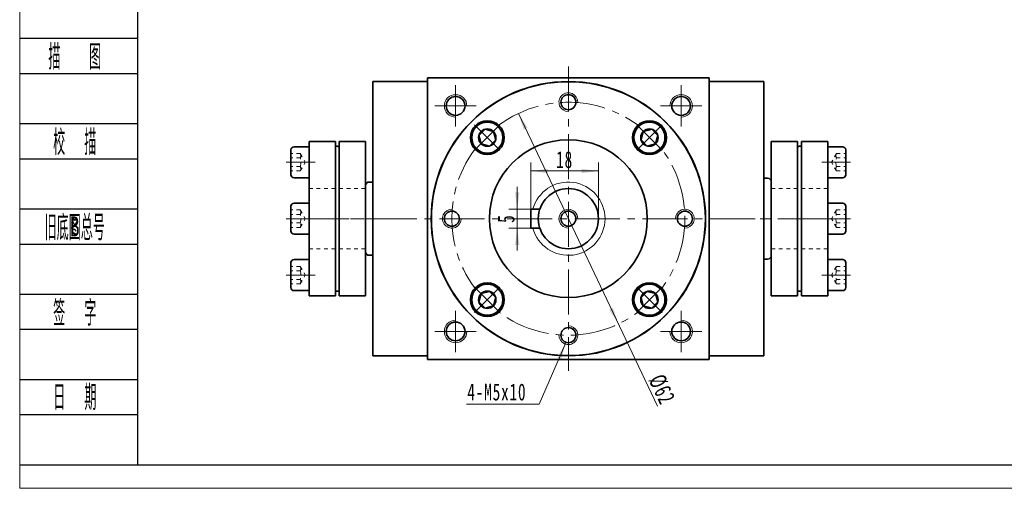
# Model space of a CAD drawing. Header units: millimetres. Extents: x -2 to 528, y 17 to 389.
# Tile 1 of 9: x 1 to 263, y 17 to 142. Entities that reach past the tile are written whole.
import ezdxf
from ezdxf.enums import TextEntityAlignment as Align

# ---------------------------------------------------------------- set-up
doc = ezdxf.new("R2010")
doc.units = ezdxf.units.MM
doc.set_wipeout_variables(frame=1)
doc.linetypes.add('点画线', pattern=[18, 12, -2, 2, -2])
doc.linetypes.add('虚线', pattern=[2, 1, -1])
doc.layers.get('0').update_dxf_attribs({"lineweight": 35})
doc.layers.add('2细线层', color=4, linetype='Continuous')
doc.layers.add('6文字层', color=3, linetype='Continuous')
for name, color, linetype, lineweight in [('中心线层', 1, '点画线', 18), ('图框_外框线', 7, 'Continuous', 18), ('尺寸线层', 3, 'Continuous', 18), ('粗实线层', 7, 'Continuous', 35), ('虚线层', 6, '虚线', 18)]:
    doc.layers.add(name, color=color, linetype=linetype, lineweight=lineweight)
doc.styles.add('PC_TEXTSTYLE', font='ISOCP.SHX', dxfattribs={"width": 0.707, "bigfont": 'GBCBIG.SHX'})
doc.styles.add('标准', font='txt', dxfattribs={"width": 0.667})
doc.dimstyles.new('a4-1-1.5', dxfattribs={"dimtxt": 4.5, "dimasz": 4.5, "dimexe": 2.25, "dimexo": 0, "dimgap": 0.75, "dimtad": 1, "dimdec": 3, "dimdsep": 46, "dimtxsty": '标准', "dimblk": '_CAXARROW', "dimcen": 0, "dimdle": 6, "dimazin": 2, "dimtfac": 0.707107, "dimtdec": 3, "dimtix": 1, "dimtmove": 2, "dimatfit": 3, "dimfxl": 0, "dimfrac": 2, "dimtolj": 1, "dimtzin": 0, "dimarcsym": 0})

# ---------------------------------------------------------------- blocks, each defined once
blk = doc.blocks.new('*X31')
at = {"layer": '尺寸线层', "linetype": 'Continuous'}
for points in [[(133.45, 91.38), (134.02, 95.88), (132.89, 95.88)], [(133.45, 86.38), (134.02, 81.88), (132.89, 81.88)]]:
    blk.add_hatch(color=0, dxfattribs=at).paths.add_polyline_path(points, flags=0)
at = {"layer": '尺寸线层', "color": 0, "linetype": 'Continuous'}
for p, q in [((133.45, 97.38), (133.45, 80.38)), ((137.05, 91.38), (131.2, 91.38)), ((137.05, 86.38), (131.2, 86.38))]:
    blk.add_line(p, q, dxfattribs=at)
at = {"layer": '尺寸线层', "color": 0, "insert": (130.5, 88.88), "char_height": 4.5, "width": 9, "attachment_point": 5, "rotation": 90, "line_spacing_factor": 1.15057, "style": '标准'}
blk.add_mtext('\\T1.1;5', dxfattribs=at)
blk = doc.blocks.new('_CAXARROW')
blk.add_hatch(color=0).paths.add_polyline_path([(0, 0), (-1, 0.125), (-1, -0.125)], flags=0)
blk = doc.blocks.new('*X32')
at = {"layer": '尺寸线层', "linetype": 'Continuous'}
for points in [[(137.05, 101.57), (141.55, 102.13), (141.55, 101.01)], [(155.05, 101.57), (150.55, 102.13), (150.55, 101.01)]]:
    blk.add_hatch(color=0, dxfattribs=at).paths.add_polyline_path(points, flags=0)
at = {"layer": '尺寸线层', "color": 0, "linetype": 'Continuous'}
for p, q in [((137.05, 91.38), (137.05, 103.82)), ((155.05, 88.88), (155.05, 103.82)), ((137.05, 101.57), (155.05, 101.57))]:
    blk.add_line(p, q, dxfattribs=at)
at = {"layer": '尺寸线层', "color": 0, "insert": (146.05, 104.56), "char_height": 4.5, "width": 9, "attachment_point": 5, "line_spacing_factor": 1.15057, "style": '标准'}
blk.add_mtext('\\T1.1;18', dxfattribs=at)
blk = doc.blocks.new('*X12')
at = {"layer": '中心线层', "linetype": '点画线', "lineweight": 18}
for p, q in [((0, -4.76), (0, 4.76)), ((-4.76, 0), (4.76, 0))]:
    blk.add_line(p, q, dxfattribs=at)
at = {"layer": '粗实线层'}
for p, q in [((-2.31, 0), (-1.15, 2)), ((-2.31, 0), (-1.15, -2)), ((-1.15, 2), (1.15, 2)), ((2.31, 0), (1.15, 2)), ((2.31, 0), (1.15, 2)), ((2.31, 0), (1.15, -2)), ((-1.15, -2), (1.15, -2))]:
    blk.add_line(p, q, dxfattribs=at)
blk.add_circle((0, 0), 2.31, dxfattribs=at)
for start, end in [(0, 180), (180, 360)]:
    blk.add_arc((0, 0), 4.14, start, end, dxfattribs=at)
blk = doc.blocks.new('*X33')
at = {"layer": '尺寸线层', "linetype": 'Continuous'}
blk.add_hatch(color=0, dxfattribs=at).paths.add_polyline_path([(8.26, 16.32), (6.98, 11.97), (5.95, 12.42)], flags=0)
at = {"layer": '尺寸线层', "color": 0, "linetype": 'Continuous'}
blk.add_line((8.26, 16.32), (1.15, 0), dxfattribs=at)
at = {"layer": '尺寸线层', "color": 0}
for p, q in [((0, 0), (-18.19, 0)), ((1.15, 0), (0, 0)), ((0, 0), (0, 0))]:
    blk.add_line(p, q, dxfattribs=at)
at = {"layer": '尺寸线层', "color": 0, "insert": (-2.25, 0.9), "char_height": 4.5, "width": 30.4628, "attachment_point": 9, "line_spacing_factor": 1.15057, "style": '标准'}
blk.add_mtext('\\T1.1;4-M5x10', dxfattribs=at)
blk = doc.blocks.new('*X34')
at = {"layer": '尺寸线层', "linetype": 'Continuous'}
for points in [[(133.76, 116.88), (135.18, 112.58), (136.19, 113.06)], [(160.35, 60.88), (157.91, 64.7), (158.93, 65.18)]]:
    blk.add_hatch(color=0, dxfattribs=at).paths.add_polyline_path(points, flags=0)
at = {"layer": '尺寸线层', "color": 0, "linetype": 'Continuous'}
blk.add_line((170.76, 38.96), (133.76, 116.88), dxfattribs=at)
at = {"layer": '尺寸线层', "color": 0, "insert": (171.93, 43.44), "char_height": 4.5, "width": 14.8161, "attachment_point": 5, "rotation": 295.4038, "line_spacing_factor": 1.15057, "style": '标准'}
blk.add_mtext('\\T1.1;%%C62', dxfattribs=at)
blk = doc.blocks.new('34fhh')
at = {"layer": '中心线层'}
blk.add_line((1.59, 0), (-6.07, 0), dxfattribs=at)
at = {"layer": '粗实线层'}
for p, q in [((-4.82, 3.31), (-4.82, -3.31)), ((0, 4.14), (-3.99, 4.14)), ((0, -4.14), (0, 4.14)), ((-3.99, -4.14), (0, -4.14))]:
    blk.add_line(p, q, dxfattribs=at)
for centre, start, end in [((-3.99, 3.31), 90, 180), ((-3.99, -3.31), 180, 270)]:
    blk.add_arc(centre, 0.828, start, end, dxfattribs=at)
at = {"layer": '虚线层'}
for p, q in [((-2.32, 2.31), (-4.82, 2.31)), ((-2.32, 1.15), (-4.82, 1.15)), ((-2.32, 2.31), (-0.99, 0)), ((-2.32, -2.31), (-0.99, 0)), ((-2.32, -1.15), (-4.82, -1.15)), ((-2.32, -2.31), (-4.82, -2.31))]:
    blk.add_line(p, q, dxfattribs=at)
for centre, radius, start, end in [((-3.47, 1.73), 1.29, 333.4349, 26.5651), ((-6.71, 0), 4.54, 345.2529, 14.7471), ((-3.47, -1.73), 1.29, 333.4349, 26.5651)]:
    blk.add_arc(centre, radius, start, end, dxfattribs=at)
blk = doc.blocks.new('234234gg')
at = {"layer": '中心线层'}
blk.add_line((-18, 0), (3, 0), dxfattribs=at)
at = {"layer": '粗实线层'}
for p, q in [((-15, -20.5), (-15, 20.5)), ((-15, 20.5), (-8, 20.5)), ((-8, -20.5), (-8, 20.5)), ((-7, -20.5), (-7, 20.5)), ((-7, 20.5), (0, 20.5)), ((0, 20.5), (0, -20.5)), ((-8, -20.5), (-15, -20.5)), ((0, -20.5), (-7, -20.5))]:
    blk.add_line(p, q, dxfattribs=at)
at = {"layer": '粗实线层', "color": 6, "linetype": '虚线', "lineweight": 18}
for p, q in [((-15, 8), (0, 8)), ((-15, -8), (0, -8))]:
    blk.add_line(p, q, dxfattribs=at)
at = {"layer": '粗实线层'}
for centre, start, end in [((-7.61, 17.08), 74.0082, 100.309), ((-7.61, -17.08), 259.691, 285.9918)]:
    blk.add_arc(centre, 2.2, start, end, dxfattribs=at)
for p in [(-15, 15), (-15, 0)]:
    blk.add_blockref('34fhh', p, dxfattribs=at)
at = {"layer": '粗实线层', "xscale": -0.9999999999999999, "rotation": 180}
blk.add_blockref('34fhh', (-15, -15), dxfattribs=at)

msp = doc.modelspace()

# ---------------------------------------------------------------- linework, layer by layer
at = {"layer": '2细线层'}
for p, q in [((1.1547, 136.8729), (32.4112, 136.8729)), ((1.1547, 127.5273), (32.4112, 127.5273)), ((1.1547, 114.1765), (32.4112, 114.1765)), ((1.1547, 104.8309), (32.4112, 104.8309)), ((1.1547, 91.48), (32.4112, 91.48)), ((1.1547, 82.1344), (32.4112, 82.1344)), ((1.1547, 68.7836), (32.4112, 68.7836)), ((1.1547, 59.438), (32.4112, 59.438)), ((1.1547, 46.0871), (32.4112, 46.0871)), ((1.1547, 36.7415), (32.4112, 36.7415)), ((1.1547, 23.3907), (32.4112, 23.3907))]:
    msp.add_line(p, q, dxfattribs=at)
at = {"layer": '中心线层'}
for p, q in [((147.0547, 129.3801), (147.0547, 48.3801)), ((117.0547, 113.3801), (117.0547, 124.3801)), ((177.0547, 124.3801), (177.0547, 113.3801)), ((111.5547, 118.8801), (122.5547, 118.8801)), ((171.5547, 118.8801), (182.5547, 118.8801)), ((76.7564, 88.8801), (217.353, 88.8801)), ((117.0547, 53.3801), (117.0547, 64.3801)), ((177.0547, 64.3801), (177.0547, 53.3801)), ((122.5547, 58.8801), (111.5547, 58.8801)), ((182.5547, 58.8801), (171.5547, 58.8801))]:
    msp.add_line(p, q, dxfattribs=at)
msp.add_circle((147.0547, 88.8801), 31, dxfattribs=at)
at = {"layer": '粗实线层'}
for p, q in [((109.5547, 126.3801), (184.5547, 126.3801)), ((109.5547, 125.4801), (109.5547, 126.3801)), ((109.5547, 126.3801), (109.5547, 51.3801)), ((184.5547, 126.3801), (184.5547, 51.3801)), ((109.5547, 125.3801), (95.0547, 125.3801)), ((95.0547, 125.3801), (95.0547, 52.3801)), ((184.5547, 125.3801), (199.0547, 125.3801)), ((199.0547, 125.3801), (199.0547, 52.3801)), ((199.0547, 99.6301), (200.0547, 99.6301)), ((93.0547, 97.6301), (93.0547, 80.1301)), ((94.0547, 98.6301), (95.0547, 98.6301)), ((201.0547, 98.6301), (201.0547, 79.1301)), ((137.0547, 91.3801), (137.0547, 86.3801)), ((137.0547, 91.3801), (139.4554, 91.3801)), ((137.0547, 86.3801), (139.4554, 86.3801)), ((94.0547, 79.1301), (95.0547, 79.1301)), ((199.0547, 78.1301), (200.0547, 78.1301)), ((109.5547, 52.3801), (95.0547, 52.3801)), ((109.5547, 51.3801), (184.5547, 51.3801)), ((184.5547, 52.3801), (199.0547, 52.3801))]:
    msp.add_line(p, q, dxfattribs=at)
for centre, radius in [((147.0547, 88.8801), 36.5), ((147.0547, 88.8801), 36.45), ((117.0547, 118.8801), 2.5), ((147.0547, 119.8801), 2), ((177.0547, 118.8801), 2.5), ((125.488, 110.4468), 4.5), ((168.6215, 110.4468), 4.5), ((147.0547, 88.8801), 21), ((147.0547, 88.8801), 8), ((116.0547, 88.8801), 2), ((147.0547, 88.8801), 2), ((178.0547, 88.8801), 2), ((125.488, 67.3133), 4.5), ((168.6215, 67.3133), 4.5), ((117.0547, 58.8801), 2.5), ((177.0547, 58.8801), 2.5), ((147.0547, 57.8801), 2)]:
    msp.add_circle(centre, radius, dxfattribs=at)
at = {"layer": '粗实线层', "lineweight": 18}
for centre, radius, start, end in [((147.0547, 119.8801), 2.5, 358.11493, 270), ((147.0547, 88.8801), 9.75, 194.857166, 165.142834), ((116.0547, 88.8801), 2.5, 88.11493, 0), ((147.0547, 88.8801), 2.5, 0, 270), ((178.0547, 88.8801), 2.5, 268.11493, 180), ((147.0547, 57.8801), 2.5, 178.11493, 90)]:
    msp.add_arc(centre, radius, start, end, dxfattribs=at)
at = {"layer": '粗实线层'}
for centre, start, end in [((200.0547, 98.6301), 0, 90), ((94.0547, 97.6301), 90, 180), ((94.0547, 80.1301), 180, 270), ((200.0547, 79.1301), 270, 360)]:
    msp.add_arc(centre, 1, start, end, dxfattribs=at)

# ---------------------------------------------------------------- block references
at = {"layer": '尺寸线层'}
msp.add_blockref('*X33', (138.1317, 39.5404), dxfattribs=at)
at = {"layer": '粗实线层'}
msp.add_blockref('234234gg', (93.0547, 88.8801), dxfattribs=at)
at = {"layer": '粗实线层', "xscale": -1}
msp.add_blockref('234234gg', (201.0547, 88.8801), dxfattribs=at)

# ---------------------------------------------------------------- texts
at = {"layer": '6文字层', "color": 3, "style": 'PC_TEXTSTYLE'}
for s, width, p in [('描   图', 0.6667, (15.7226, 132.2001)), ('校  描', 0.667, (15.7226, 109.5037)), ('旧底图总号', 0.667, (15.7226, 86.8072)), ('签  字', 0.667, (15.7226, 64.1108)), ('日  期', 0.667, (15.731, 41.5476))]:
    msp.add_text(s, height=6.67543, dxfattribs=dict(at, width=width)).set_placement(p, align=Align.MIDDLE)
at = {"layer": '6文字层', "width": 0.707}
msp.add_text('B', height=5.3403, dxfattribs=at).set_placement((15.7226, 86.8072), align=Align.MIDDLE)

# ---------------------------------------------------------------- dimensions: what is measured, and where the dimension line sits
at = {"layer": '尺寸线层'}
dim = msp.add_diameter_dim_2p(p1=(133.7559, 116.8826), p2=(160.3536, 60.8776), dimstyle='a4-1-1.5', override={"dimpost": '%%C<>', "dimsah": 1, "dimtfill": 1, "dimtzin": 0}, dxfattribs=at)
dim.commit()
dim.dimension.update_dxf_attribs({"geometry": '*X34', "text_midpoint": (169.2409, 42.1642), "dimtype": 163})
dim = msp.add_linear_dim(base=(155.0547, 101.5712), p1=(137.0547, 91.3801), p2=(155.0547, 88.8801), dimstyle='a4-1-1.5', override={"dimsah": 1, "dimtfill": 1, "dimtzin": 0}, dxfattribs=at)
dim.commit()
dim.dimension.update_dxf_attribs({"geometry": '*X32', "text_midpoint": (146.0547, 104.5586)})
dim = msp.add_linear_dim(base=(133.4535, 86.3801), p1=(137.0547, 91.3801), p2=(137.0547, 86.3801), angle=270, dimstyle='a4-1-1.5', override={"dimsah": 1, "dimtfill": 1, "dimtzin": 0}, dxfattribs=at)
dim.commit()
dim.dimension.update_dxf_attribs({"geometry": '*X31', "text_midpoint": (130.5038, 88.8801)})

# ---------------------------------------------------------------- next in the draw order: wipeouts: each hides what was drawn before it
for points in [[(128.4154, 113.3743), (128.3982, 113.3914), (128.3809, 113.4084), (128.3635, 113.4253), (128.346, 113.4421), (128.3284, 113.4588), (128.3107, 113.4754), (128.2929, 113.4919), (128.275, 113.5082), (128.257, 113.5245), (128.2389, 113.5407), (128.2207, 113.5568), (128.2024, 113.5727), (128.1841, 113.5886), (128.1656, 113.6043), (128.1471, 113.62), (128.1284, 113.6355), (128.1097, 113.6509), (128.0909, 113.6662), (128.0719, 113.6814), (128.0529, 113.6965), (128.0339, 113.7115), (128.0147, 113.7264), (127.9954, 113.7411), (127.9761, 113.7558), (127.9566, 113.7703), (127.9371, 113.7847), (127.9175, 113.799), (127.8978, 113.8132), (127.878, 113.8272), (127.8582, 113.8412), (127.8582, 113.8412), (127.6979, 113.9477), (127.5327, 114.0466), (127.3632, 114.1378), (127.1896, 114.221), (127.0123, 114.296), (126.8318, 114.3627), (126.6483, 114.4209), (126.4623, 114.4705), (126.2742, 114.5115), (126.0845, 114.5436), (125.8934, 114.5669), (125.7014, 114.5813), (125.509, 114.5868), (125.3166, 114.5833), (125.1245, 114.5708), (124.9332, 114.5495), (124.7431, 114.5193), (124.5546, 114.4802), (124.3681, 114.4325), (124.1841, 114.3761), (124.0028, 114.3113), (123.8248, 114.2381), (123.6504, 114.1567), (123.4799, 114.0672), (123.3138, 113.97), (123.1524, 113.8651), (122.996, 113.7529), (122.845, 113.6335), (122.6998, 113.5072), (122.5605, 113.3743), (122.5605, 113.3743), (122.4276, 113.235), (122.3013, 113.0898), (122.1819, 112.9388), (122.0697, 112.7824), (121.9648, 112.621), (121.8675, 112.4549), (121.7781, 112.2844), (121.6967, 112.11), (121.6235, 111.932), (121.5587, 111.7507), (121.5023, 111.5667), (121.4545, 111.3802), (121.4155, 111.1917), (121.3853, 111.0016), (121.3639, 110.8103), (121.3515, 110.6182), (121.348, 110.4258), (121.3535, 110.2334), (121.3679, 110.0414), (121.3912, 109.8503), (121.4233, 109.6605), (121.4643, 109.4725), (121.5139, 109.2865), (121.5721, 109.103), (121.6388, 108.9225), (121.7138, 108.7452), (121.797, 108.5716), (121.8882, 108.4021), (121.9871, 108.2369), (122.0936, 108.0766), (122.0936, 108.0766), (122.1076, 108.0567), (122.1216, 108.037), (122.1358, 108.0173), (122.1501, 107.9977), (122.1645, 107.9782), (122.179, 107.9587), (122.1937, 107.9394), (122.2084, 107.9201), (122.2233, 107.9009), (122.2383, 107.8818), (122.2534, 107.8628), (122.2686, 107.8439), (122.2839, 107.8251), (122.2993, 107.8064), (122.3148, 107.7877), (122.3305, 107.7692), (122.3462, 107.7507), (122.3621, 107.7324), (122.378, 107.7141), (122.3941, 107.6959), (122.4103, 107.6778), (122.4265, 107.6598), (122.4429, 107.6419), (122.4594, 107.6241), (122.476, 107.6064), (122.4927, 107.5888), (122.5095, 107.5713), (122.5264, 107.5539), (122.5434, 107.5366), (122.5605, 107.5194), (122.5605, 107.5194), (122.7178, 107.3702), (122.8826, 107.2295), (123.0545, 107.0975), (123.2332, 106.9747), (123.418, 106.8615), (123.6084, 106.7581), (123.8041, 106.6648), (124.0043, 106.5818), (124.2086, 106.5095), (124.4164, 106.4479), (124.6272, 106.3973), (124.8403, 106.3578), (125.0552, 106.3295), (125.2713, 106.3125), (125.488, 106.3068), (125.7046, 106.3125), (125.9207, 106.3295), (126.1356, 106.3578), (126.3487, 106.3973), (126.5595, 106.4479), (126.7673, 106.5095), (126.9716, 106.5818), (127.1718, 106.6648), (127.3675, 106.7581), (127.558, 106.8615), (127.7428, 106.9747), (127.9214, 107.0975), (128.0933, 107.2295), (128.2582, 107.3702), (128.4154, 107.5194), (128.4154, 107.5194), (128.5646, 107.6766), (128.7053, 107.8415), (128.8373, 108.0134), (128.9601, 108.192), (129.0733, 108.3768), (129.1767, 108.5673), (129.27, 108.7629), (129.353, 108.9632), (129.4253, 109.1675), (129.4869, 109.3753), (129.5375, 109.5861), (129.577, 109.7992), (129.6053, 110.0141), (129.6223, 110.2302), (129.628, 110.4468), (129.6223, 110.6635), (129.6053, 110.8796), (129.577, 111.0945), (129.5375, 111.3076), (129.4869, 111.5183), (129.4253, 111.7262), (129.353, 111.9305), (129.27, 112.1307), (129.1767, 112.3264), (129.0733, 112.5168), (128.9601, 112.7016), (128.8373, 112.8803), (128.7053, 113.0522), (128.5646, 113.217)], [(171.5489, 107.5194), (171.566, 107.5366), (171.583, 107.5539), (171.5999, 107.5713), (171.6167, 107.5888), (171.6334, 107.6064), (171.65, 107.6241), (171.6665, 107.6419), (171.6829, 107.6598), (171.6992, 107.6778), (171.7153, 107.6959), (171.7314, 107.7141), (171.7474, 107.7324), (171.7632, 107.7507), (171.779, 107.7692), (171.7946, 107.7877), (171.8101, 107.8064), (171.8256, 107.8251), (171.8409, 107.8439), (171.8561, 107.8628), (171.8712, 107.8818), (171.8861, 107.9009), (171.901, 107.9201), (171.9157, 107.9394), (171.9304, 107.9587), (171.9449, 107.9782), (171.9593, 107.9977), (171.9736, 108.0173), (171.9878, 108.037), (172.0019, 108.0567), (172.0158, 108.0766), (172.0158, 108.0766), (172.1223, 108.2369), (172.2213, 108.4021), (172.3124, 108.5716), (172.3956, 108.7452), (172.4706, 108.9225), (172.5373, 109.103), (172.5955, 109.2865), (172.6452, 109.4725), (172.6861, 109.6605), (172.7183, 109.8503), (172.7416, 110.0414), (172.756, 110.2334), (172.7614, 110.4258), (172.7579, 110.6182), (172.7455, 110.8103), (172.7241, 111.0016), (172.6939, 111.1917), (172.6549, 111.3802), (172.6071, 111.5667), (172.5508, 111.7507), (172.4859, 111.932), (172.4127, 112.11), (172.3313, 112.2844), (172.2419, 112.4549), (172.1446, 112.621), (172.0398, 112.7824), (171.9275, 112.9388), (171.8081, 113.0898), (171.6818, 113.235), (171.5489, 113.3743), (171.5489, 113.3743), (171.4097, 113.5072), (171.2644, 113.6335), (171.1134, 113.7529), (170.957, 113.8651), (170.7956, 113.97), (170.6295, 114.0672), (170.4591, 114.1567), (170.2846, 114.2381), (170.1066, 114.3113), (169.9254, 114.3761), (169.7413, 114.4325), (169.5548, 114.4802), (169.3664, 114.5193), (169.1763, 114.5495), (168.9849, 114.5708), (168.7929, 114.5833), (168.6004, 114.5868), (168.408, 114.5813), (168.216, 114.5669), (168.025, 114.5436), (167.8352, 114.5115), (167.6471, 114.4705), (167.4611, 114.4209), (167.2776, 114.3627), (167.0971, 114.296), (166.9198, 114.221), (166.7462, 114.1378), (166.5767, 114.0466), (166.4116, 113.9477), (166.2512, 113.8412), (166.2512, 113.8412), (166.2314, 113.8272), (166.2116, 113.8132), (166.1919, 113.799), (166.1723, 113.7847), (166.1528, 113.7703), (166.1334, 113.7558), (166.114, 113.7411), (166.0947, 113.7264), (166.0756, 113.7115), (166.0565, 113.6965), (166.0375, 113.6814), (166.0186, 113.6662), (165.9997, 113.6509), (165.981, 113.6355), (165.9624, 113.62), (165.9438, 113.6043), (165.9254, 113.5886), (165.907, 113.5727), (165.8887, 113.5568), (165.8705, 113.5407), (165.8525, 113.5245), (165.8345, 113.5082), (165.8166, 113.4919), (165.7988, 113.4754), (165.7811, 113.4588), (165.7635, 113.4421), (165.746, 113.4253), (165.7286, 113.4084), (165.7113, 113.3914), (165.694, 113.3743), (165.694, 113.3743), (165.5449, 113.217), (165.4041, 113.0522), (165.2721, 112.8803), (165.1494, 112.7016), (165.0361, 112.5168), (164.9327, 112.3264), (164.8394, 112.1307), (164.7564, 111.9305), (164.6841, 111.7262), (164.6225, 111.5183), (164.5719, 111.3076), (164.5324, 111.0945), (164.5041, 110.8796), (164.4871, 110.6635), (164.4815, 110.4468), (164.4871, 110.2302), (164.5041, 110.0141), (164.5324, 109.7992), (164.5719, 109.5861), (164.6225, 109.3753), (164.6841, 109.1675), (164.7564, 108.9632), (164.8394, 108.7629), (164.9327, 108.5673), (165.0361, 108.3768), (165.1494, 108.192), (165.2721, 108.0134), (165.4041, 107.8415), (165.5449, 107.6766), (165.694, 107.5194), (165.694, 107.5194), (165.8513, 107.3702), (166.0161, 107.2295), (166.188, 107.0975), (166.3667, 106.9747), (166.5515, 106.8615), (166.7419, 106.7581), (166.9376, 106.6648), (167.1378, 106.5818), (167.3421, 106.5095), (167.55, 106.4479), (167.7607, 106.3973), (167.9738, 106.3578), (168.1887, 106.3295), (168.4048, 106.3125), (168.6215, 106.3068), (168.8381, 106.3125), (169.0542, 106.3295), (169.2691, 106.3578), (169.4822, 106.3973), (169.693, 106.4479), (169.9008, 106.5095), (170.1051, 106.5818), (170.3054, 106.6648), (170.501, 106.7581), (170.6915, 106.8615), (170.8763, 106.9747), (171.0549, 107.0975), (171.2269, 107.2295), (171.3917, 107.3702)], [(122.5605, 70.2407), (122.5434, 70.2235), (122.5264, 70.2062), (122.5095, 70.1888), (122.4927, 70.1713), (122.476, 70.1537), (122.4594, 70.136), (122.4429, 70.1182), (122.4265, 70.1003), (122.4103, 70.0823), (122.3941, 70.0643), (122.378, 70.0461), (122.3621, 70.0278), (122.3462, 70.0094), (122.3305, 69.991), (122.3148, 69.9724), (122.2993, 69.9538), (122.2839, 69.935), (122.2686, 69.9162), (122.2534, 69.8973), (122.2383, 69.8783), (122.2233, 69.8592), (122.2084, 69.84), (122.1937, 69.8208), (122.179, 69.8014), (122.1645, 69.782), (122.1501, 69.7625), (122.1358, 69.7429), (122.1216, 69.7232), (122.1076, 69.7034), (122.0936, 69.6836), (122.0936, 69.6836), (121.9871, 69.5232), (121.8882, 69.3581), (121.797, 69.1886), (121.7138, 69.015), (121.6388, 68.8377), (121.5721, 68.6571), (121.5139, 68.4737), (121.4643, 68.2877), (121.4233, 68.0996), (121.3912, 67.9098), (121.3679, 67.7188), (121.3535, 67.5268), (121.348, 67.3344), (121.3515, 67.1419), (121.3639, 66.9498), (121.3853, 66.7585), (121.4155, 66.5684), (121.4545, 66.3799), (121.5023, 66.1935), (121.5587, 66.0094), (121.6235, 65.8282), (121.6967, 65.6502), (121.7781, 65.4757), (121.8675, 65.3053), (121.9648, 65.1392), (122.0697, 64.9777), (122.1819, 64.8214), (122.3013, 64.6704), (122.4276, 64.5251), (122.5605, 64.3859), (122.5605, 64.3859), (122.6998, 64.253), (122.845, 64.1267), (122.996, 64.0073), (123.1524, 63.895), (123.3138, 63.7902), (123.4799, 63.6929), (123.6504, 63.6035), (123.8248, 63.5221), (124.0028, 63.4489), (124.1841, 63.384), (124.3681, 63.3277), (124.5546, 63.2799), (124.7431, 63.2409), (124.9332, 63.2107), (125.1245, 63.1893), (125.3166, 63.1769), (125.509, 63.1734), (125.7014, 63.1788), (125.8934, 63.1932), (126.0845, 63.2165), (126.2742, 63.2487), (126.4623, 63.2896), (126.6483, 63.3393), (126.8318, 63.3975), (127.0123, 63.4642), (127.1896, 63.5392), (127.3632, 63.6224), (127.5327, 63.7135), (127.6979, 63.8125), (127.8582, 63.919), (127.8582, 63.919), (127.878, 63.9329), (127.8978, 63.947), (127.9175, 63.9612), (127.9371, 63.9755), (127.9566, 63.9899), (127.9761, 64.0044), (127.9954, 64.019), (128.0147, 64.0338), (128.0339, 64.0487), (128.0529, 64.0636), (128.0719, 64.0787), (128.0909, 64.0939), (128.1097, 64.1092), (128.1284, 64.1247), (128.1471, 64.1402), (128.1656, 64.1558), (128.1841, 64.1716), (128.2024, 64.1874), (128.2207, 64.2034), (128.2389, 64.2195), (128.257, 64.2356), (128.275, 64.2519), (128.2929, 64.2683), (128.3107, 64.2848), (128.3284, 64.3014), (128.346, 64.3181), (128.3635, 64.3349), (128.3809, 64.3518), (128.3982, 64.3688), (128.4154, 64.3859), (128.4154, 64.3859), (128.5646, 64.5431), (128.7053, 64.7079), (128.8373, 64.8799), (128.9601, 65.0585), (129.0733, 65.2433), (129.1767, 65.4338), (129.27, 65.6294), (129.353, 65.8297), (129.4253, 66.034), (129.4869, 66.2418), (129.5375, 66.4526), (129.577, 66.6657), (129.6053, 66.8806), (129.6223, 67.0967), (129.628, 67.3133), (129.6223, 67.53), (129.6053, 67.7461), (129.577, 67.961), (129.5375, 68.1741), (129.4869, 68.3848), (129.4253, 68.5927), (129.353, 68.797), (129.27, 68.9972), (129.1767, 69.1928), (129.0733, 69.3833), (128.9601, 69.5681), (128.8373, 69.7468), (128.7053, 69.9187), (128.5646, 70.0835), (128.4154, 70.2407), (128.4154, 70.2407), (128.2582, 70.3899), (128.0933, 70.5307), (127.9214, 70.6627), (127.7428, 70.7854), (127.558, 70.8987), (127.3675, 71.0021), (127.1718, 71.0954), (126.9716, 71.1783), (126.7673, 71.2507), (126.5595, 71.3123), (126.3487, 71.3629), (126.1356, 71.4024), (125.9207, 71.4306), (125.7046, 71.4476), (125.488, 71.4533), (125.2713, 71.4476), (125.0552, 71.4306), (124.8403, 71.4024), (124.6272, 71.3629), (124.4164, 71.3123), (124.2086, 71.2507), (124.0043, 71.1783), (123.8041, 71.0954), (123.6084, 71.0021), (123.418, 70.8987), (123.2332, 70.7854), (123.0545, 70.6627), (122.8826, 70.5307), (122.7178, 70.3899)], [(165.694, 64.3859), (165.7113, 64.3688), (165.7286, 64.3518), (165.746, 64.3349), (165.7635, 64.3181), (165.7811, 64.3014), (165.7988, 64.2848), (165.8166, 64.2683), (165.8345, 64.2519), (165.8525, 64.2356), (165.8705, 64.2195), (165.8887, 64.2034), (165.907, 64.1874), (165.9254, 64.1716), (165.9438, 64.1558), (165.9624, 64.1402), (165.981, 64.1247), (165.9997, 64.1092), (166.0186, 64.0939), (166.0375, 64.0787), (166.0565, 64.0636), (166.0756, 64.0487), (166.0947, 64.0338), (166.114, 64.019), (166.1334, 64.0044), (166.1528, 63.9899), (166.1723, 63.9755), (166.1919, 63.9612), (166.2116, 63.947), (166.2314, 63.9329), (166.2512, 63.919), (166.2512, 63.919), (166.4116, 63.8125), (166.5767, 63.7135), (166.7462, 63.6224), (166.9198, 63.5392), (167.0971, 63.4642), (167.2776, 63.3975), (167.4611, 63.3393), (167.6471, 63.2896), (167.8352, 63.2487), (168.025, 63.2165), (168.216, 63.1932), (168.408, 63.1788), (168.6004, 63.1734), (168.7929, 63.1769), (168.9849, 63.1893), (169.1763, 63.2107), (169.3664, 63.2409), (169.5548, 63.2799), (169.7413, 63.3277), (169.9254, 63.384), (170.1066, 63.4489), (170.2846, 63.5221), (170.4591, 63.6035), (170.6295, 63.6929), (170.7956, 63.7902), (170.957, 63.895), (171.1134, 64.0073), (171.2644, 64.1267), (171.4097, 64.253), (171.5489, 64.3859), (171.5489, 64.3859), (171.6818, 64.5251), (171.8081, 64.6704), (171.9275, 64.8214), (172.0398, 64.9777), (172.1446, 65.1392), (172.2419, 65.3053), (172.3313, 65.4757), (172.4127, 65.6502), (172.4859, 65.8282), (172.5508, 66.0094), (172.6071, 66.1935), (172.6549, 66.3799), (172.6939, 66.5684), (172.7241, 66.7585), (172.7455, 66.9498), (172.7579, 67.1419), (172.7614, 67.3344), (172.756, 67.5268), (172.7416, 67.7188), (172.7183, 67.9098), (172.6861, 68.0996), (172.6452, 68.2877), (172.5955, 68.4737), (172.5373, 68.6571), (172.4706, 68.8377), (172.3956, 69.015), (172.3124, 69.1886), (172.2213, 69.3581), (172.1223, 69.5232), (172.0158, 69.6836), (172.0158, 69.6836), (172.0019, 69.7034), (171.9878, 69.7232), (171.9736, 69.7429), (171.9593, 69.7625), (171.9449, 69.782), (171.9304, 69.8014), (171.9157, 69.8208), (171.901, 69.84), (171.8861, 69.8592), (171.8712, 69.8783), (171.8561, 69.8973), (171.8409, 69.9162), (171.8256, 69.935), (171.8101, 69.9538), (171.7946, 69.9724), (171.779, 69.991), (171.7632, 70.0094), (171.7474, 70.0278), (171.7314, 70.0461), (171.7153, 70.0643), (171.6992, 70.0823), (171.6829, 70.1003), (171.6665, 70.1182), (171.65, 70.136), (171.6334, 70.1537), (171.6167, 70.1713), (171.5999, 70.1888), (171.583, 70.2062), (171.566, 70.2235), (171.5489, 70.2407), (171.5489, 70.2407), (171.3917, 70.3899), (171.2269, 70.5307), (171.0549, 70.6627), (170.8763, 70.7854), (170.6915, 70.8987), (170.501, 71.0021), (170.3054, 71.0954), (170.1051, 71.1783), (169.9008, 71.2507), (169.693, 71.3123), (169.4822, 71.3629), (169.2691, 71.4024), (169.0542, 71.4306), (168.8381, 71.4476), (168.6215, 71.4533), (168.4048, 71.4476), (168.1887, 71.4306), (167.9738, 71.4024), (167.7607, 71.3629), (167.55, 71.3123), (167.3421, 71.2507), (167.1378, 71.1783), (166.9376, 71.0954), (166.7419, 71.0021), (166.5515, 70.8987), (166.3667, 70.7854), (166.188, 70.6627), (166.0161, 70.5307), (165.8513, 70.3899), (165.694, 70.2407), (165.694, 70.2407), (165.5449, 70.0835), (165.4041, 69.9187), (165.2721, 69.7468), (165.1494, 69.5681), (165.0361, 69.3833), (164.9327, 69.1928), (164.8394, 68.9972), (164.7564, 68.797), (164.6841, 68.5927), (164.6225, 68.3848), (164.5719, 68.1741), (164.5324, 67.961), (164.5041, 67.7461), (164.4871, 67.53), (164.4815, 67.3133), (164.4871, 67.0967), (164.5041, 66.8806), (164.5324, 66.6657), (164.5719, 66.4526), (164.6225, 66.2418), (164.6841, 66.034), (164.7564, 65.8297), (164.8394, 65.6294), (164.9327, 65.4338), (165.0361, 65.2433), (165.1494, 65.0585), (165.2721, 64.8799), (165.4041, 64.7079), (165.5449, 64.5431)]]:
    msp.add_wipeout(points).dxf.layer = '粗实线层'

# ---------------------------------------------------------------- next in the draw order: linework, layer by layer
at = {"layer": '图框_外框线', "color": 3}
msp.add_lwpolyline([(1.0704, 17.1225), (527.5956, 17.1225), (527.5956, 389.4511), (1.0704, 389.4511)], close=True, dxfattribs=at)
at = {"layer": '图框_外框线', "color": 3, "lineweight": 25}
msp.add_lwpolyline([(32.4112, 23.3907), (521.3275, 23.3907), (521.3275, 383.1829), (32.4112, 383.1829)], close=True, dxfattribs=at)
at = {"layer": '粗实线层', "lineweight": 18}
for centre, start, end in [((117.0547, 118.8801), 0, 270), ((177.0547, 118.8801), 270, 180), ((117.0547, 58.8801), 90, 360), ((177.0547, 58.8801), 180, 90)]:
    msp.add_arc(centre, 3, start, end, dxfattribs=at)

# ---------------------------------------------------------------- next in the draw order: block references
at = {"layer": '粗实线层'}
for p, rotation in [((125.488, 110.4468), 45.00000000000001), ((168.6215, 110.4468), 315), ((125.488, 67.3133), 135), ((168.6215, 67.3133), 225)]:
    msp.add_blockref('*X12', p, dxfattribs=dict(at, rotation=rotation))

doc.saveas('drawing.dxf')
